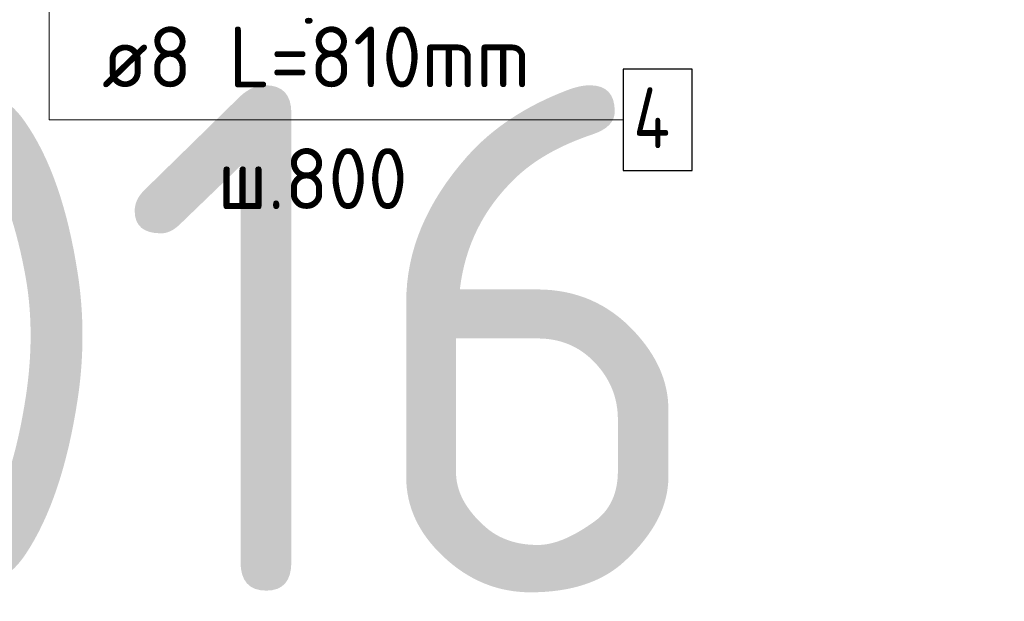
# Model space of a CAD drawing. Header units: metres. Extents: x -38 to 97, y -15 to 21.
# Tile 215 of 256: x 72.504 to 72.989, y 7.942 to 8.229. Entities that reach past the tile are written whole.
import ezdxf

# ---------------------------------------------------------------- set-up
doc = ezdxf.new("R2010")
doc.units = ezdxf.units.M
doc.header["$PDMODE"] = 65
for name, color, linetype, lineweight, true_color in [('XR$3$Арм.стержн. Фиксатор', 7, 'Continuous', 35, 0x501e0f), ('XR$4$Арм.стержн. Фиксатор', 7, 'Continuous', 35, 0x501e0f), ('XR$5$Арм.стержн. Фиксатор', 7, 'Continuous', 35, 0x501e0f)]:
    doc.layers.add(name, color=color, linetype=linetype, lineweight=lineweight, true_color=true_color)
for name, color, linetype, lineweight in [('XR$3$Размерная линия_ общее', 7, 'Continuous', 13), ('XR$4$Размерная линия_ общее', 7, 'Continuous', 13), ('XR$5$Размерная линия_ общее', 7, 'Continuous', 13), ('XR$6$Текст_ примечание', 7, 'Continuous', 13)]:
    doc.layers.add(name, color=color, linetype=linetype, lineweight=lineweight)
doc.styles.add('ISOCPEUR', font='txt')
doc.dimstyles.new('DIMSTYLE_11', dxfattribs={"dimtxt": 0.033, "dimasz": 0.0375, "dimexe": 0, "dimexo": 0, "dimgap": 0.0165, "dimtad": 2, "dimdec": 0, "dimlfac": 1000, "dimrnd": 1, "dimzin": 12, "dimdsep": 46, "dimtxsty": 'ISOCPEUR', "dimblk1": 'ALL_ML_STRICH', "dimblk2": 'ALL_ML_STRICH', "dimsah": 1, "dimcen": 0, "dimclrd": 7, "dimclre": 256, "dimclrt": 7, "dimadec": 0, "dimazin": 0, "dimtfac": 1, "dimtdec": 0, "dimtix": 1, "dimtmove": 2, "dimatfit": 3, "dimfxl": 0, "dimtvp": 1.2, "dimtzin": 0, "dimlwd": 0, "dimlwe": -3, "dimarcsym": 0})

# ---------------------------------------------------------------- blocks, each defined once
blk = doc.blocks.new('ALL_ML_STRICH')
at = {"color": 0, "linetype": 'ByBlock', "lineweight": -2}
for p, q in [((0, -0.5), (0, 0.5)), ((-0.3, -0.3), (0.3, 0.3)), ((-1, 0), (0.5, 0))]:
    blk.add_line(p, q, dxfattribs=at)
blk = doc.blocks.new('*D138')
at = {"layer": 'DEFPOINTS', "color": 7, "linetype": 'Continuous', "lineweight": 13, "transparency": 33554687}
for p in [(72.5769, 8.36188), (72.61689, 8.36188), (72.5769, 8.33188)]:
    blk.add_point(p, dxfattribs=at)
at = {"layer": 'XR$3$Размерная линия_ общее', "color": 253, "linetype": 'Continuous', "lineweight": -2, "true_color": 0xa0a0a0, "transparency": 33554687}
for p, q in [((72.5969, 8.36188), (72.61689, 8.36188)), ((72.5969, 8.33188), (72.61689, 8.33188))]:
    blk.add_line(p, q, dxfattribs=at)
at = {"layer": 'XR$3$Размерная линия_ общее', "color": 7, "linetype": 'Continuous', "lineweight": -2, "transparency": 33554687}
blk.add_line((72.61689, 8.36188), (72.61689, 8.33188), dxfattribs=at)
at = {"layer": 'XR$3$Размерная линия_ общее', "color": 7, "linetype": 'Continuous', "lineweight": 13, "transparency": 33554687, "xscale": 0.0375, "yscale": 0.0375, "zscale": 0.0375}
for p, rotation in [((72.61689, 8.36188), 90), ((72.61689, 8.33188), 270)]:
    blk.add_blockref('ALL_ML_STRICH', p, dxfattribs=dict(at, rotation=rotation))
at = {"layer": 'XR$3$Размерная линия_ общее', "color": 7, "linetype": 'Continuous', "lineweight": 13, "transparency": 33554687, "insert": (72.59289, 8.29345), "char_height": 0.033, "width": 0.066, "attachment_point": 5, "rotation": 90, "style": 'ISOCPEUR'}
blk.add_mtext('\\A1;{30}', dxfattribs=at)
at = {"layer": 'XR$3$Размерная линия_ общее', "color": 7, "linetype": 'Continuous', "lineweight": 13, "transparency": 33554687, "insert": (72.67143, 8.26997), "char_height": 0.027, "width": 0.00135, "attachment_point": 1, "rotation": 270, "line_spacing_factor": 0.60241, "style": 'ISOCPEUR'}
blk.add_mtext('з.с.', dxfattribs=at)
blk = doc.blocks.new('*D305')
at = {"layer": 'DEFPOINTS', "color": 7, "linetype": 'Continuous', "lineweight": 13, "transparency": 33554687}
for p in [(72.5769, 8.36188), (72.61689, 8.36188), (72.5769, 8.33188)]:
    blk.add_point(p, dxfattribs=at)
at = {"layer": 'XR$4$Размерная линия_ общее', "color": 253, "linetype": 'Continuous', "lineweight": -2, "true_color": 0xa0a0a0, "transparency": 33554687}
for p, q in [((72.5969, 8.36188), (72.61689, 8.36188)), ((72.5969, 8.33188), (72.61689, 8.33188))]:
    blk.add_line(p, q, dxfattribs=at)
at = {"layer": 'XR$4$Размерная линия_ общее', "color": 7, "linetype": 'Continuous', "lineweight": -2, "transparency": 33554687}
blk.add_line((72.61689, 8.36188), (72.61689, 8.33188), dxfattribs=at)
at = {"layer": 'XR$4$Размерная линия_ общее', "color": 7, "linetype": 'Continuous', "lineweight": 13, "transparency": 33554687, "xscale": 0.0375, "yscale": 0.0375, "zscale": 0.0375}
for p, rotation in [((72.61689, 8.36188), 90), ((72.61689, 8.33188), 270)]:
    blk.add_blockref('ALL_ML_STRICH', p, dxfattribs=dict(at, rotation=rotation))
at = {"layer": 'XR$4$Размерная линия_ общее', "color": 7, "linetype": 'Continuous', "lineweight": 13, "transparency": 33554687, "insert": (72.59289, 8.29345), "char_height": 0.033, "width": 0.066, "attachment_point": 5, "rotation": 90, "style": 'ISOCPEUR'}
blk.add_mtext('\\A1;{30}', dxfattribs=at)
at = {"layer": 'XR$4$Размерная линия_ общее', "color": 7, "linetype": 'Continuous', "lineweight": 13, "transparency": 33554687, "insert": (72.67143, 8.26997), "char_height": 0.027, "width": 0.00135, "attachment_point": 1, "rotation": 270, "line_spacing_factor": 0.60241, "style": 'ISOCPEUR'}
blk.add_mtext('з.с.', dxfattribs=at)
blk = doc.blocks.new('*D684')
at = {"layer": 'DEFPOINTS', "color": 7, "linetype": 'Continuous', "lineweight": 13, "transparency": 33554687}
for p in [(72.5769, 8.36188), (72.61689, 8.36188), (72.5769, 8.33188)]:
    blk.add_point(p, dxfattribs=at)
at = {"layer": 'XR$5$Размерная линия_ общее', "color": 253, "linetype": 'Continuous', "lineweight": -2, "true_color": 0xa0a0a0, "transparency": 33554687}
for p, q in [((72.5969, 8.36188), (72.61689, 8.36188)), ((72.5969, 8.33188), (72.61689, 8.33188))]:
    blk.add_line(p, q, dxfattribs=at)
at = {"layer": 'XR$5$Размерная линия_ общее', "color": 7, "linetype": 'Continuous', "lineweight": -2, "transparency": 33554687}
blk.add_line((72.61689, 8.36188), (72.61689, 8.33188), dxfattribs=at)
at = {"layer": 'XR$5$Размерная линия_ общее', "color": 7, "linetype": 'Continuous', "lineweight": 13, "transparency": 33554687, "xscale": 0.0375, "yscale": 0.0375, "zscale": 0.0375}
for p, rotation in [((72.61689, 8.36188), 90), ((72.61689, 8.33188), 270)]:
    blk.add_blockref('ALL_ML_STRICH', p, dxfattribs=dict(at, rotation=rotation))
at = {"layer": 'XR$5$Размерная линия_ общее', "color": 7, "linetype": 'Continuous', "lineweight": 13, "transparency": 33554687, "insert": (72.59289, 8.29345), "char_height": 0.033, "width": 0.066, "attachment_point": 5, "rotation": 90, "style": 'ISOCPEUR'}
blk.add_mtext('\\A1;{30}', dxfattribs=at)
at = {"layer": 'XR$5$Размерная линия_ общее', "color": 7, "linetype": 'Continuous', "lineweight": 13, "transparency": 33554687, "insert": (72.67143, 8.26997), "char_height": 0.027, "width": 0.00135, "attachment_point": 1, "rotation": 270, "line_spacing_factor": 0.60241, "style": 'ISOCPEUR'}
blk.add_mtext('з.с.', dxfattribs=at)

msp = doc.modelspace()

# ---------------------------------------------------------------- linework, layer by layer
at = {"layer": 'XR$3$Арм.стержн. Фиксатор', "color": 7, "linetype": 'Continuous', "lineweight": 13, "transparency": 33554687}
for q in [(72.51841, 8.38588), (72.80141, 8.17967)]:
    msp.add_line((72.51841, 8.17967), q, dxfattribs=at)
at = {"layer": 'XR$3$Арм.стержн. Фиксатор', "color": 7, "linetype": 'Continuous', "lineweight": 25, "transparency": 33554687}
msp.add_lwpolyline([(72.80141, 8.15467), (72.83541, 8.15467), (72.83541, 8.20467), (72.80141, 8.20467), (72.80141, 8.15467)], dxfattribs=at)
at = {"layer": 'XR$4$Арм.стержн. Фиксатор', "color": 7, "linetype": 'Continuous', "lineweight": 13, "transparency": 33554687}
for q in [(72.51841, 8.38588), (72.80141, 8.17967)]:
    msp.add_line((72.51841, 8.17967), q, dxfattribs=at)
at = {"layer": 'XR$4$Арм.стержн. Фиксатор', "color": 7, "linetype": 'Continuous', "lineweight": 25, "transparency": 33554687}
msp.add_lwpolyline([(72.80141, 8.15467), (72.83541, 8.15467), (72.83541, 8.20467), (72.80141, 8.20467), (72.80141, 8.15467)], dxfattribs=at)
at = {"layer": 'XR$5$Арм.стержн. Фиксатор', "color": 7, "linetype": 'Continuous', "lineweight": 13, "transparency": 33554687}
for q in [(72.51841, 8.38588), (72.80141, 8.17967)]:
    msp.add_line((72.51841, 8.17967), q, dxfattribs=at)
at = {"layer": 'XR$5$Арм.стержн. Фиксатор', "color": 7, "linetype": 'Continuous', "lineweight": 25, "transparency": 33554687}
msp.add_lwpolyline([(72.80141, 8.15467), (72.83541, 8.15467), (72.83541, 8.20467), (72.80141, 8.20467), (72.80141, 8.15467)], dxfattribs=at)

# ---------------------------------------------------------------- texts
at = {"layer": 'XR$3$Арм.стержн. Фиксатор', "color": 7, "linetype": 'Continuous', "lineweight": 25, "transparency": 33554687, "char_height": 0.03, "attachment_point": 7, "style": 'ISOCPEUR'}
for s, insert, width in [('\\W0.95;ø8 L=810mm ', (72.54441, 8.19567), 0.2511827), ('\\W0.80;4', (72.80641, 8.16567), 0.0359832), ('\\W0.95;ш.800 ', (72.60141, 8.13567), 0.1311995)]:
    msp.add_mtext(s, dxfattribs=dict(at, insert=insert, width=width))
at = {"layer": 'XR$4$Арм.стержн. Фиксатор', "color": 7, "linetype": 'Continuous', "lineweight": 25, "transparency": 33554687, "char_height": 0.03, "attachment_point": 7, "style": 'ISOCPEUR'}
for s, insert, width in [('\\W0.95;ø8 L=810mm ', (72.54441, 8.19567), 0.2511827), ('\\W0.80;4', (72.80641, 8.16567), 0.0359832), ('\\W0.95;ш.800 ', (72.60141, 8.13567), 0.1311995)]:
    msp.add_mtext(s, dxfattribs=dict(at, insert=insert, width=width))
at = {"layer": 'XR$5$Арм.стержн. Фиксатор', "color": 7, "linetype": 'Continuous', "lineweight": 25, "transparency": 33554687, "char_height": 0.03, "attachment_point": 7, "style": 'ISOCPEUR'}
for s, insert, width in [('\\W0.95;ø8 L=810mm ', (72.54441, 8.19567), 0.2511827), ('\\W0.80;4', (72.80641, 8.16567), 0.0359832), ('\\W0.95;ш.800 ', (72.60141, 8.13567), 0.1311995)]:
    msp.add_mtext(s, dxfattribs=dict(at, insert=insert, width=width))
at = {"layer": 'XR$6$Текст_ примечание', "color": 7, "linetype": 'Continuous', "lineweight": 35, "transparency": 33554687, "insert": (70.35063, 7.94671), "char_height": 0.25, "width": 2.7437149, "attachment_point": 7, "style": 'ISOCPEUR'}
msp.add_mtext('\\W0.96;ГОСТ 34028-2016', dxfattribs=at)

# ---------------------------------------------------------------- dimensions: what is measured, and where the dimension line sits
at = {"layer": 'XR$3$Размерная линия_ общее', "color": 7, "linetype": 'Continuous', "lineweight": 13, "transparency": 33554687}
dim = msp.add_linear_dim(base=(72.61689, 8.33188), p1=(72.5969, 8.36188), p2=(72.5969, 8.33188), angle=270, text='<>\\Xз.с.', dimstyle='DIMSTYLE_11', override={"dimpost": '<>', "dimclrd": 7, "dimclre": 253, "dimclrt": 7, "dimlwd": 0, "dimlwe": 65533}, dxfattribs=at)
dim.commit()
dim.dimension.update_dxf_attribs({"geometry": '*D138', "text_midpoint": (72.59289, 8.29345), "dimtype": 160})
at = {"layer": 'XR$4$Размерная линия_ общее', "color": 7, "linetype": 'Continuous', "lineweight": 13, "transparency": 33554687}
dim = msp.add_linear_dim(base=(72.61689, 8.33188), p1=(72.5969, 8.36188), p2=(72.5969, 8.33188), angle=270, text='<>\\Xз.с.', dimstyle='DIMSTYLE_11', override={"dimpost": '<>', "dimclrd": 7, "dimclre": 253, "dimclrt": 7, "dimlwd": 0, "dimlwe": 65533}, dxfattribs=at)
dim.commit()
dim.dimension.update_dxf_attribs({"geometry": '*D305', "text_midpoint": (72.59289, 8.29345), "dimtype": 160})
at = {"layer": 'XR$5$Размерная линия_ общее', "color": 7, "linetype": 'Continuous', "lineweight": 13, "transparency": 33554687}
dim = msp.add_linear_dim(base=(72.61689, 8.33188), p1=(72.5969, 8.36188), p2=(72.5969, 8.33188), angle=270, text='<>\\Xз.с.', dimstyle='DIMSTYLE_11', override={"dimpost": '<>', "dimclrd": 7, "dimclre": 253, "dimclrt": 7, "dimlwd": 0, "dimlwe": 65533}, dxfattribs=at)
dim.commit()
dim.dimension.update_dxf_attribs({"geometry": '*D684', "text_midpoint": (72.59289, 8.29345), "dimtype": 160})

doc.saveas('drawing.dxf')
